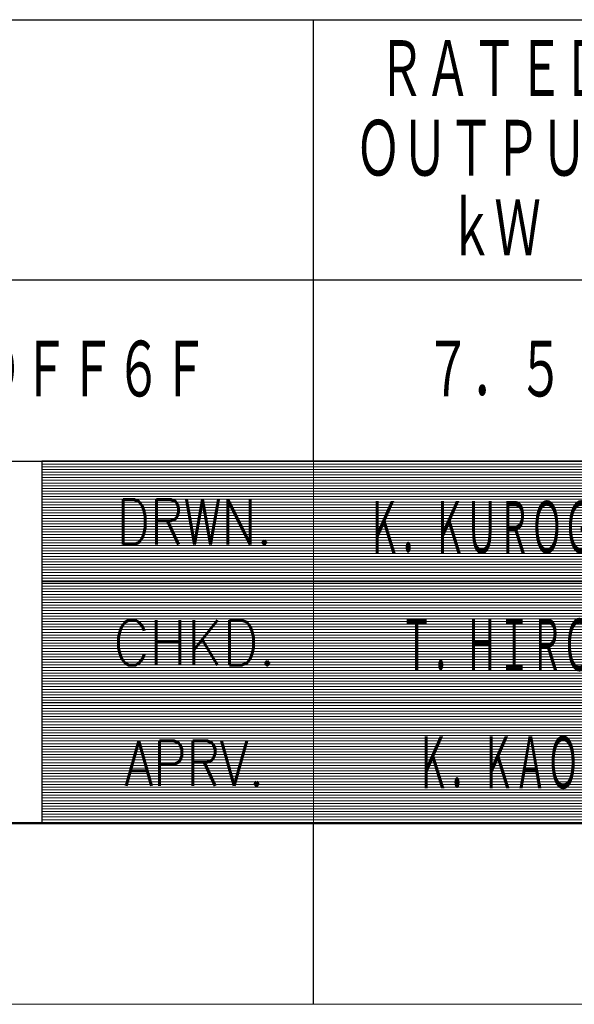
# Model space of a CAD drawing. Header units: millimetres. Extents: x 0 to 1735, y 0 to 1188.
# Tile 6 of 139: x 775 to 898, y 0 to 218. Entities that reach past the tile are written whole.
import ezdxf

# ---------------------------------------------------------------- set-up
doc = ezdxf.new("R2010")
doc.units = ezdxf.units.MM
doc.header["$LTSCALE"] = 0.727559
doc.layers.add('NoLayerName_001', color=7, linetype='Continuous')
doc.styles.get("Standard").update_dxf_attribs({"font": 'txt', "bigfont": 'extfont2'})

# ---------------------------------------------------------------- blocks, each defined once
blk = doc.blocks.new('JZB_0007')
at = {"layer": 'NoLayerName_001', "color": 3, "lineweight": 13, "char_height": 3.27, "attachment_point": 5}
for s, insert in [('\\A1;\\W0.5000;Ｋ．ＫＵＲＯＧＯＭＥ', (84.818, 14.635)), ('\\A1;\\W0.5000;Ｔ．ＨＩＲＯＳＥ', (84.818, 8.135)), ('\\A1;\\W0.5000;Ｋ．ＫＡＯＫＩ', (84.818, 1.635))]:
    blk.add_mtext(s, dxfattribs=dict(at, insert=insert))
blk = doc.blocks.new('*X119')
at = {"color": 7, "linetype": 'Continuous', "lineweight": 13}
for p, q in [((0, 19.8), (40, 19.8)), ((0, 19.65), (40, 19.65)), ((0, 19.5), (40, 19.5)), ((0, 19.35), (40, 19.35)), ((0, 19.2), (40, 19.2)), ((0, 19.05), (40, 19.05)), ((0, 18.9), (40, 18.9)), ((0, 18.75), (40, 18.75)), ((0, 18.6), (40, 18.6)), ((0, 18.45), (40, 18.45)), ((0, 18.3), (40, 18.3)), ((0, 18.15), (40, 18.15)), ((0, 18), (40, 18)), ((0, 17.85), (40, 17.85)), ((0, 17.7), (40, 17.7)), ((0, 17.55), (40, 17.55)), ((0, 17.4), (40, 17.4)), ((0, 17.25), (40, 17.25)), ((0, 17.1), (40, 17.1)), ((0, 16.95), (40, 16.95)), ((0, 16.8), (40, 16.8)), ((0, 16.65), (40, 16.65)), ((0, 16.5), (40, 16.5)), ((0, 16.35), (40, 16.35)), ((0, 16.2), (40, 16.2)), ((0, 16.05), (40, 16.05)), ((0, 15.9), (40, 15.9)), ((0, 15.75), (40, 15.75)), ((0, 15.6), (40, 15.6)), ((0, 15.45), (40, 15.45)), ((0, 15.3), (40, 15.3)), ((0, 15.15), (40, 15.15)), ((0, 15), (40, 15)), ((0, 14.85), (40, 14.85)), ((0, 14.7), (40, 14.7)), ((0, 14.55), (40, 14.55)), ((0, 14.4), (40, 14.4)), ((0, 14.25), (40, 14.25)), ((0, 14.1), (40, 14.1)), ((0, 13.95), (40, 13.95)), ((0, 13.8), (40, 13.8)), ((0, 13.65), (40, 13.65)), ((0, 13.5), (40, 13.5)), ((0, 13.35), (40, 13.35)), ((0, 13.2), (40, 13.2)), ((0, 13.05), (40, 13.05)), ((0, 12.9), (40, 12.9)), ((0, 12.75), (40, 12.75)), ((0, 12.6), (40, 12.6)), ((0, 12.45), (40, 12.45)), ((0, 12.3), (40, 12.3)), ((0, 12.15), (40, 12.15)), ((0, 12), (40, 12)), ((0, 11.85), (40, 11.85)), ((0, 11.7), (40, 11.7)), ((0, 11.55), (40, 11.55)), ((0, 11.4), (40, 11.4)), ((0, 11.25), (40, 11.25)), ((0, 11.1), (40, 11.1)), ((0, 10.95), (40, 10.95)), ((0, 10.8), (40, 10.8)), ((0, 10.65), (40, 10.65)), ((0, 10.5), (40, 10.5)), ((0, 10.35), (40, 10.35)), ((0, 10.2), (40, 10.2)), ((0, 10.05), (40, 10.05)), ((0, 9.9), (40, 9.9)), ((0, 9.75), (40, 9.75)), ((0, 9.6), (40, 9.6)), ((0, 9.45), (40, 9.45)), ((0, 9.3), (40, 9.3)), ((0, 9.15), (40, 9.15)), ((0, 9), (40, 9)), ((0, 8.85), (40, 8.85)), ((0, 8.7), (40, 8.7)), ((0, 8.55), (40, 8.55)), ((0, 8.4), (40, 8.4)), ((0, 8.25), (40, 8.25)), ((0, 8.1), (40, 8.1)), ((0, 7.95), (40, 7.95)), ((0, 7.8), (40, 7.8)), ((0, 7.65), (40, 7.65)), ((0, 7.5), (40, 7.5)), ((0, 7.35), (40, 7.35)), ((0, 7.2), (40, 7.2)), ((0, 7.05), (40, 7.05)), ((0, 6.9), (40, 6.9)), ((0, 6.75), (40, 6.75)), ((0, 6.6), (40, 6.6)), ((0, 6.45), (40, 6.45)), ((0, 6.3), (40, 6.3)), ((0, 6.15), (40, 6.15)), ((0, 6), (40, 6)), ((0, 5.85), (40, 5.85)), ((0, 5.7), (40, 5.7)), ((0, 5.55), (40, 5.55)), ((0, 5.4), (40, 5.4)), ((0, 5.25), (40, 5.25)), ((0, 5.1), (40, 5.1)), ((0, 4.95), (40, 4.95)), ((0, 4.8), (40, 4.8)), ((0, 4.65), (40, 4.65)), ((0, 4.5), (40, 4.5)), ((0, 4.35), (40, 4.35)), ((0, 4.2), (40, 4.2)), ((0, 4.05), (40, 4.05)), ((0, 3.9), (40, 3.9)), ((0, 3.75), (40, 3.75)), ((0, 3.6), (40, 3.6)), ((0, 3.45), (40, 3.45)), ((0, 3.3), (40, 3.3)), ((0, 3.15), (40, 3.15)), ((0, 3), (40, 3)), ((0, 2.85), (40, 2.85)), ((0, 2.7), (40, 2.7)), ((0, 2.55), (40, 2.55)), ((0, 2.4), (40, 2.4)), ((0, 2.25), (40, 2.25)), ((0, 2.1), (40, 2.1)), ((0, 1.95), (40, 1.95)), ((0, 1.8), (40, 1.8)), ((0, 1.65), (40, 1.65)), ((0, 1.5), (40, 1.5)), ((0, 1.35), (40, 1.35)), ((0, 1.2), (40, 1.2)), ((0, 1.05), (40, 1.05)), ((0, 0.9), (40, 0.9)), ((0, 0.75), (40, 0.75)), ((0, 0.6), (40, 0.6)), ((0, 0.45), (40, 0.45)), ((0, 0.3), (40, 0.3)), ((0, 0.15), (40, 0.15)), ((0, 0), (40, 0))]:
    blk.add_line(p, q, dxfattribs=at)
blk = doc.blocks.new('JZB_0009')
at = {"layer": 'NoLayerName_001', "color": 7, "linetype": 'Continuous', "lineweight": 25}
for p, q in [((170, 20), (170, 0)), ((210, 20), (170, 20)), ((170, 0), (210, 0))]:
    blk.add_line(p, q, dxfattribs=at)
blk.add_blockref('*X119', (170, 0.05))

msp = doc.modelspace()

# ---------------------------------------------------------------- linework, layer by layer
at = {"layer": 'NoLayerName_001', "color": 7, "linetype": 'Continuous', "lineweight": 25}
for p, q in [((660.00006272, 217.59999375), (1640, 217.59999375)), ((840.0000512, 120), (840.0000512, 217.59999375)), ((1640, 159.99999744), (660.00006272, 159.99999744)), ((100, 120), (1640, 120)), ((660, 120), (1640, 120)), ((660.00006272, 120), (1640, 120)), ((840, 0), (840, 40))]:
    msp.add_line(p, q, dxfattribs=at)
at = {"layer": 'NoLayerName_001', "color": 2, "linetype": 'Continuous', "lineweight": 13}
for p, q in [((779.99999452, 120), (779.99999452, 40)), ((840, 40), (840, 120)), ((940.00000051, 93.3332), (779.99999953, 93.3332)), ((940.00000043, 66.67500067), (779.9999984, 66.67500067))]:
    msp.add_line(p, q, dxfattribs=at)
at = {"layer": 'NoLayerName_001', "color": 7, "linetype": 'Continuous', "lineweight": 50}
msp.add_line((1640, 40), (100, 40), dxfattribs=at)
at = {"layer": 'NoLayerName_001', "color": 7, "linetype": 'Continuous', "lineweight": 13}
msp.add_line((1680, 0), (0, 0), dxfattribs=at)

# ---------------------------------------------------------------- block references
at = {"layer": 'NoLayerName_001', "xscale": 4, "yscale": 4, "zscale": 4}
for name, p in [('JZB_0009', (100, 40)), ('JZB_0007', (548.72998047, 46.45999908))]:
    msp.add_blockref(name, p, dxfattribs=at)

# ---------------------------------------------------------------- texts
at = {"layer": 'NoLayerName_001', "color": 7, "lineweight": 13, "char_height": 14, "attachment_point": 5}
for s, insert in [('\\A1;\\W0.6667;ＲＡＴＥＤ', (880.00004995, 206.39999526)), ('\\A1;\\W0.6667;ＯＵＴＰＵＴ', (880.00005017, 188.79999638)), ('\\A1;\\W0.6667;ｋＷ', (880.00004935, 171.199997)), ('\\A1;\\W0.6667;ＳＧＭ７Ｇ－７５ＤＦＦ６Ｆ', (750.00000207, 139.99999987)), ('\\A1;\\W0.6667;７．５', (880.00000048, 140.00000051))]:
    msp.add_mtext(s, dxfattribs=dict(at, insert=insert))
at = {"layer": 'NoLayerName_001', "color": 2, "lineweight": 13, "char_height": 10, "attachment_point": 8}
for s, insert in [('\\A1;\\W0.8191;DRWN.', (813.71602652, 101.58897617)), ('\\A1;\\W0.8821;CHKD.', (813.71602652, 74.92257617)), ('\\A1;\\W0.8191;APRV.', (813.71602652, 48.25617617))]:
    msp.add_mtext(s, dxfattribs=dict(at, insert=insert))

doc.saveas('drawing.dxf')
